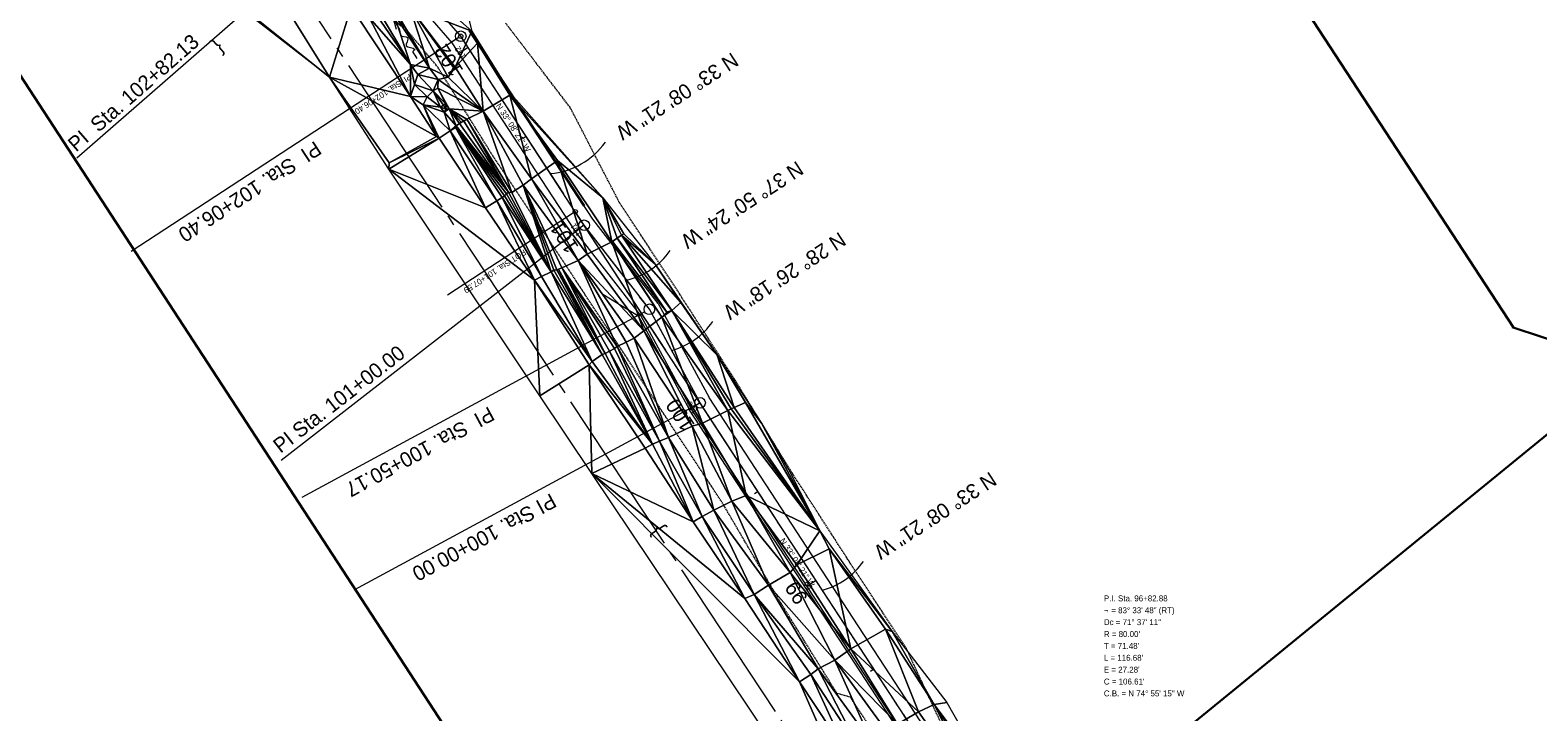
# Model space of a CAD drawing. Extents: x 2399984 to 2508823, y 556481 to 592637.
# Tile 11 of 158: x 2439796 to 2440507, y 560640 to 560961. Entities that reach past the tile are written whole.
import ezdxf
from ezdxf.enums import TextEntityAlignment as Align

# ---------------------------------------------------------------- set-up
doc = ezdxf.new("R2010")
doc.units = 0
doc.header["$MEASUREMENT"] = 0
for name, pattern in [('cl20', [100, 5, -5, 80, -5, 5]), ('cl50', [100, 7.5, -7.5, 70, -7.5, 7.5]), ('constlimit', [0.85, 0.65, -0.1, -0.1]), ('fencepr', [1, 0.925, 0.075])]:
    doc.linetypes.add(name, pattern=pattern)
for name, color, linetype, lineweight in [('DR_X_Flow_Arrow', 151, 'Continuous', 0), ('DT_X_Triangles', 91, 'Continuous', 0), ('DV_X_Text', 7, 'Continuous', 0), ('GE_P_CL_20', 7, 'cl20', 13), ('GE_P_CL_50', 7, 'cl50', 13), ('PV_P_Bikeway', 193, 'Continuous', 13), ('RD_P_Fence', 230, 'fencepr', 13), ('RW_P_Const_Limits', 120, 'constlimit', 0), ('RW_X_CL_20', 6, 'cl20', 0)]:
    doc.layers.add(name, color=color, linetype=linetype, lineweight=lineweight)
for name, color, linetype, lineweight, plot in [('GK_Visualization', 30, 'Continuous', 13, False), ('SC_Scratch1', 7, 'Continuous', 0, False), ('SC_Scratch2', 7, 'Continuous', 0, False)]:
    doc.layers.add(name, color=color, linetype=linetype, lineweight=lineweight, plot=plot)
doc.styles.add('Slanted-Normal LS 0.50', font='font31.shx', dxfattribs={"height": 0.14})
doc.styles.add('Style-font30', font='font30.shx')
doc.styles.add('Style-font31', font='font31.shx')

# ---------------------------------------------------------------- blocks, each defined once
blk = doc.blocks.new('X_52')
at = {"layer": 'GK_Visualization', "color": 1, "linetype": 'Continuous', "lineweight": 0}
for p, q in [((-0.07, -0.07), (0.07, 0.07)), ((-0.07, 0.07), (0.07, -0.07))]:
    blk.add_line(p, q, dxfattribs=at)
blk = doc.blocks.new('X_88')
at = {"layer": 'GK_Visualization', "color": 1, "linetype": 'Continuous', "lineweight": 0}
for p, q in [((-0.07, -0.07), (0.07, 0.07)), ((-0.07, 0.07), (0.07, -0.07))]:
    blk.add_line(p, q, dxfattribs=at)
blk = doc.blocks.new('DFL-X_8')
at = {"layer": 'DR_X_Flow_Arrow', "color": 151, "linetype": 'Continuous', "lineweight": 0, "flags": 128}
blk.add_lwpolyline([(-0.08, -0.021), (0, 0), (-0.08, 0.021)], dxfattribs=at)
at = {"layer": 'DR_X_Flow_Arrow', "color": 151, "linetype": 'Continuous', "lineweight": 0}
blk.add_open_spline([(0, 0), (-0.028, 0), (-0.055, 0), (-0.083, 0), (-0.094, 0), (-0.105, 0.005), (-0.116, 0.008), (-0.123, 0.01), (-0.13, 0.013), (-0.137, 0.015), (-0.155, 0.02), (-0.164, -0.02), (-0.179, -0.022), (-0.197, -0.024), (-0.213, 0.018), (-0.228, 0.02), (-0.244, 0.021), (-0.265, -0.028), (-0.284, -0.022), (-0.291, -0.019), (-0.287, 0.001), (-0.295, 0.001), (-0.313, 0), (-0.332, 0), (-0.35, 0)], degree=3, knots=[0, 0, 0, 0, 0.203531, 0.203531, 0.203531, 0.286234, 0.286234, 0.286234, 0.340272, 0.340272, 0.340272, 0.477755, 0.477755, 0.477755, 0.633727, 0.633727, 0.633727, 0.804111, 0.804111, 0.804111, 0.865463, 0.865463, 0.865463, 1, 1, 1, 1], dxfattribs=at)
blk = doc.blocks.new('X_149')
at = {"layer": 'GK_Visualization', "color": 1, "linetype": 'Continuous', "lineweight": 0}
for p, q in [((-0.07, -0.07), (0.07, 0.07)), ((-0.07, 0.07), (0.07, -0.07))]:
    blk.add_line(p, q, dxfattribs=at)
blk = doc.blocks.new('X_150')
at = {"layer": 'GK_Visualization', "color": 1, "linetype": 'Continuous', "lineweight": 0}
for p, q in [((-0.07, -0.07), (0.07, 0.07)), ((-0.07, 0.07), (0.07, -0.07))]:
    blk.add_line(p, q, dxfattribs=at)
blk = doc.blocks.new('X_151')
at = {"layer": 'GK_Visualization', "color": 1, "linetype": 'Continuous', "lineweight": 0}
for p, q in [((-0.07, -0.07), (0.07, 0.07)), ((-0.07, 0.07), (0.07, -0.07))]:
    blk.add_line(p, q, dxfattribs=at)

msp = doc.modelspace()

# ---------------------------------------------------------------- linework, layer by layer
at = {"layer": 'GE_P_CL_20'}
for p, q in [((2439998.77, 560958.61), (2439948.97, 561015.66)), ((2440052.79, 560875.88), (2439998.77, 560958.61)), ((2440256.67, 560563.59), (2440052.79, 560875.88))]:
    msp.add_line(p, q, dxfattribs=at)
at = {"layer": 'GE_P_CL_20', "linetype": 'Continuous'}
for p, q in [((2439997.94, 560958.06), (2439939.13, 560919.67)), ((2440002.27, 560953.25), (2440000.6, 560952.16)), ((2440029.61, 560911.38), (2440027.93, 560910.29)), ((2440051.95, 560875.33), (2439992.46, 560836.49)), ((2440056.94, 560869.52), (2440055.27, 560868.42)), ((2440084.27, 560827.65), (2440082.6, 560826.56)), ((2440111.61, 560785.78), (2440109.93, 560784.69)), ((2440138.94, 560743.92), (2440137.27, 560742.82)), ((2440166.28, 560702.05), (2440164.6, 560700.95)), ((2440193.61, 560660.18), (2440191.93, 560659.09))]:
    msp.add_line(p, q, dxfattribs=at)
for centre in [(2439998.77, 560958.61), (2440052.79, 560875.88)]:
    msp.add_circle(centre, 1, dxfattribs=at)
at = {"layer": 'GE_P_CL_50'}
for p, q in [((2439998.77, 560958.61), (2439948.97, 561015.66)), ((2440052.79, 560875.88), (2439998.77, 560958.61)), ((2440056.94, 560869.52), (2440052.79, 560875.88)), ((2440087.72, 560829.9), (2440056.94, 560869.52)), ((2440111.61, 560785.78), (2440087.72, 560829.9)), ((2440253.42, 560568.57), (2440111.61, 560785.78))]:
    msp.add_line(p, q, dxfattribs=at)
at = {"layer": 'GE_P_CL_50', "linetype": 'Continuous'}
for p, q in [((2439947.08, 561014.02), (2439817.73, 560901.08)), ((2439996.68, 560957.24), (2439843.29, 560857.1)), ((2440002.27, 560953.25), (2439998.09, 560950.52)), ((2440054.97, 560867.98), (2439914.09, 560758.55)), ((2440056.94, 560869.52), (2440052.75, 560866.78)), ((2440085.52, 560828.71), (2439923.81, 560741.13)), ((2440109.41, 560784.59), (2439948.72, 560697.57)), ((2440111.61, 560785.78), (2440107.42, 560783.05)), ((2440166.28, 560702.05), (2440162.09, 560699.31))]:
    msp.add_line(p, q, dxfattribs=at)
for centre in [(2439998.77, 560958.61), (2440056.94, 560869.52), (2440087.72, 560829.9), (2440111.61, 560785.78)]:
    msp.add_circle(centre, 2.5, dxfattribs=at)
for centre, start in [((2440038.06, 560929.22), 274.76581), ((2440068.69, 560878.06), 283.6365), ((2440088.73, 560844.6), 285.57129), ((2440159.78, 560731.55), 285.57129)]:
    msp.add_arc(centre, 35.42, start, 324.65827, dxfattribs=at)
at = {"layer": 'GK_Visualization', "color": 1, "flags": 128}
for points in [[(2440256.67, 560563.59), (2440052.79, 560875.88), (2439998.77, 560958.61), (2439948.97, 561015.66), (2439921.63, 561057.53), (2439867.39, 561173.03), (2439128.77, 562304.38), (2439075.88, 562386.31), (2439021.22, 562470.05), (2439021.22, 562470.05)], [(2440111.61, 560785.78), (2440087.72, 560829.9), (2440056.94, 560869.52)]]:
    msp.add_lwpolyline(points, dxfattribs=at)
at = {"layer": 'PV_P_Bikeway'}
for p, q in [((2439994.78, 560955.59), (2439944.97, 561012.64)), ((2440061.02, 560872.42), (2440002.77, 560961.64)), ((2440052.87, 560866.61), (2439994.78, 560955.59)), ((2440083.52, 560827.16), (2440052.87, 560866.61)), ((2440091.92, 560832.64), (2440061.02, 560872.42)), ((2440091.92, 560832.64), (2440115.91, 560788.34)), ((2440083.52, 560827.16), (2440107.31, 560783.22)), ((2440257.61, 560571.3), (2440115.91, 560788.34)), ((2440249.23, 560565.83), (2440107.31, 560783.22))]:
    msp.add_line(p, q, dxfattribs=at)
at = {"layer": 'RD_P_Fence'}
for p, q in [((2440082.76, 560826.46), (2440065.72, 560836.93)), ((2440082.64, 560826.68), (2440106.43, 560782.75)), ((2440229.59, 560594.1), (2440106.45, 560782.71))]:
    msp.add_line(p, q, dxfattribs=at)
at = {"layer": 'RW_P_Const_Limits', "flags": 128}
for points in [[(2440149.78, 560691.28), (2440122.02, 560738.84), (2440042.22, 560859.88), (2440014.36, 560901.49), (2439988, 560943.99), (2439967.32, 560968.76)], [(2440128.1, 560796.55), (2440101.02, 560838.58), (2440073.52, 560880.34), (2440050.42, 560924.94), (2440019.94, 560964.79)], [(2440258.09, 560584.57), (2440258.8, 560583.7), (2440230.14, 560624.35), (2440208.81, 560670.1), (2440181.35, 560711.89), (2440154.27, 560753.92), (2440128.1, 560796.55), (2440128.1, 560796.55)], [(2440176.19, 560648.81), (2440149.78, 560691.28)], [(2440242.8, 560554.53), (2440182.55, 560646.99), (2440176.19, 560648.81)]]:
    msp.add_lwpolyline(points, dxfattribs=at)
at = {"layer": 'RW_X_CL_20'}
msp.add_line((2440362.14, 560314.92), (2439330.9, 561875.89), dxfattribs=at)
at = {"layer": 'SC_Scratch1', "color": 4, "lineweight": 30}
for p, q in [((2440495.11, 560821.32), (2439960.51, 561640.18)), ((2440280.16, 560190.66), (2439521.11, 561353.31)), ((2442019.54, 560318.57), (2440494.45, 560821.54))]:
    msp.add_line(p, q, dxfattribs=at)
at = {"layer": 'SC_Scratch1', "color": 3, "lineweight": 30}
msp.add_line((2440256.67, 560563.59), (2440631.35, 560869.01), dxfattribs=at)
at = {"layer": 'SC_Scratch2', "color": 4, "linetype": 'Continuous', "lineweight": 30}
msp.add_line((2440056.98, 560878.61), (2440002.96, 560961.34), dxfattribs=at)

# ---------------------------------------------------------------- block references
at = {"layer": 'DR_X_Flow_Arrow', "color": 151, "linetype": 'Continuous', "lineweight": 0, "xscale": 62.50000000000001, "yscale": 62.50000000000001, "zscale": 62.50000000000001, "rotation": 120.6988647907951}
msp.add_blockref('DFL-X_8', (2439966.83, 560966.97), dxfattribs=at)
at = {"layer": 'GK_Visualization', "color": 1, "linetype": 'Continuous', "lineweight": 0}
for name, p in [('X_88', (2439998.77, 560958.61)), ('X_52', (2440052.79, 560875.88)), ('X_150', (2440056.94, 560869.52)), ('X_151', (2440087.72, 560829.9)), ('X_149', (2440111.61, 560785.78))]:
    msp.add_blockref(name, p, dxfattribs=at)

# ---------------------------------------------------------------- texts
at = {"layer": 'DV_X_Text', "style": 'Slanted-Normal LS 0.50'}
for rotation, p in [(42.57037, (2439883.9, 560954.37)), (123.13908, (2440090.92, 560725.46))]:
    msp.add_text('}', height=7, rotation=rotation, dxfattribs=at).set_placement(p, align=Align.MIDDLE_CENTER)
at = {"layer": 'GE_P_CL_20', "linetype": 'Continuous', "style": 'Style-font31'}
for s, p in [('102', (2439999.76, 560951.61)), ('101', (2440054.31, 560868.06)), ('100', (2440109.02, 560784.26)), ('99', (2440163.72, 560700.47))]:
    msp.add_text(s, height=2.8, rotation=123.13908, dxfattribs=at).set_placement(p, align=Align.CENTER)
for s, p in [('PI  Sta. 102+06.40', (2439974.42, 560941.04)), ('POT Sta. 101+07.59', (2440028.43, 560858.3))]:
    msp.add_text(s, height=2.8, rotation=213.13908, dxfattribs=at).set_placement(p)
for p in [(2440024.72, 560916.3), (2440158.56, 560711.31)]:
    msp.add_text('N 33%%d 08\' 21" W', height=2.8, rotation=303.13908, dxfattribs=at).set_placement(p, align=Align.TOP_CENTER)
for s, p in [('P.I. Sta. 96+82.88', (2440302, 560695)), ('¬', (2440302, 560689.4)), ('= 83%%d 33\' 48" (RT)', (2440305.5, 560689.4)), ('Dc = 71%%d 37\' 11"', (2440302, 560683.8)), ("R = 80.00'", (2440302, 560678.2)), ("T = 71.48'", (2440302, 560672.6)), ("L = 116.68'", (2440302, 560667)), ("E = 27.28'", (2440302, 560661.4)), ("C = 106.61'", (2440302, 560655.8)), ('C.B. = N 74%%d 55\' 15" W', (2440302, 560650.2))]:
    msp.add_text(s, height=2.8, dxfattribs=at).set_placement(p, align=Align.TOP_LEFT)
at = {"layer": 'GE_P_CL_50', "linetype": 'Continuous', "style": 'Style-font31'}
for s, rotation, p in [('PI  Sta. 102+82.13', 41.12324, (2439817.38, 560903.78)), ('PI  Sta. 102+06.40', 213.13908, (2439930, 560909.53)), ('PI Sta. 101+00.00', 37.83986, (2439913.78, 560761.75)), ('PI  Sta. 100+50.17', 208.43829, (2440012.06, 560784.29)), ('PI Sta. 100+00.00', 208.43829, (2440041.27, 560743.36))]:
    msp.add_text(s, height=7, rotation=rotation, dxfattribs=at).set_placement(p)
for s, p in [('102', (2439995.99, 560949.15)), ('101', (2440050.37, 560865.86)), ('100', (2440105.13, 560781.98)), ('99', (2440159.89, 560698.11))]:
    msp.add_text(s, height=7, rotation=123.13908, dxfattribs=at).set_placement(p, align=Align.CENTER)
for s, p in [('N 33%%d 08\' 21" W', (2440102.79, 560927.34)), ('N 37%%d 50\' 24" W', (2440133.42, 560876.18)), ('N 28%%d 26\' 18" W', (2440153.45, 560842.72)), ('N 33%%d 08\' 21" W', (2440224.51, 560729.67))]:
    msp.add_text(s, height=7, rotation=213.13908, dxfattribs=at).set_placement(p, align=Align.TOP_CENTER)
at = {"layer": 'GK_Visualization', "color": 1, "style": 'Style-font30'}
for s, p in [('TEMPA31', (2439998.78, 560958.61)), ('TEMP31', (2440052.79, 560875.88)), ('TEMP10008', (2440056.94, 560869.52)), ('TEMP10007', (2440087.72, 560829.9)), ('TEMP10006', (2440111.61, 560785.78))]:
    msp.add_text(s, height=0.14, dxfattribs=at).set_placement(p, align=Align.RIGHT)

# ---------------------------------------------------------------- meshes
at = {"layer": 'DT_X_Triangles'}
mesh = msp.add_polyface(dxfattribs=at)
corners = [(2439875.94, 560986.79), (2439876.83, 560987.41), (2439936.88, 560939.31), (2439914.74, 560974.89), (2439947.12, 560972.26), (2439975.05, 560930.29), (2439987.39, 560911.32), (2439964.98, 560898.9), (2439964.8, 560896.03), (2439947.13, 560972.32), (2439948.81, 560977.77), (2439957.33, 560971.26), (2439955.56, 560967.51), (2439975.1, 560945.3), (2439956.08, 560980.7), (2439960.23, 560970.16), (2439962.73, 560982.99), (2439967, 560969.55), (2439963.78, 560983.78), (2439968.83, 560969.15), (2439988.63, 560910.59), (2439984.05, 560943.53), (2439968.75, 560985.06), (2439974.8, 560972.12), (2439983.9, 560978.94), (2440004.04, 560961.09), (2439995.36, 560943.91), (2439992.89, 560939.26), (2439976.88, 560935.94), (2439982.86, 560930.05), (2439981, 560926.33), (2439978.56, 560940.61), (2439985.82, 560932.88), (2439988.04, 560938.28), (2439989.25, 560925.19), (2439990.93, 560922.84), (2439988.01, 560934.18)]
mesh.append_faces([[corners[k] for k in face] for face in [(0, 1, 2), (1, 3, 2), (3, 4, 2), (2, 4, 5), (2, 5, 6), (2, 6, 7), (2, 7, 8), (4, 9, 5), (9, 10, 11), (9, 11, 12), (9, 12, 5), (12, 11, 13), (12, 13, 5), (14, 15, 11), (14, 16, 17), (14, 17, 15), (11, 15, 13), (15, 17, 13), (18, 19, 17), (7, 6, 20), (17, 19, 21), (17, 21, 13), (22, 23, 19), (19, 23, 21), (23, 24, 25), (23, 26, 27), (23, 27, 21), (5, 28, 29), (5, 29, 30), (5, 30, 6), (5, 13, 28), (13, 31, 28), (13, 21, 31), (28, 31, 32), (28, 32, 29), (31, 21, 33), (31, 33, 32), (30, 29, 34), (30, 34, 35), (30, 20, 6), (29, 32, 34), (32, 33, 36)]])
mesh = msp.add_polyface(dxfattribs=at)
corners = [(2439974.8, 560972.12), (2440004.04, 560961.09), (2439996.18, 560943.98), (2439995.36, 560943.91), (2439981, 560926.33), (2439990.93, 560922.84), (2439993.81, 560913.95), (2439988.63, 560910.59), (2439983.9, 560978.94), (2439999.66, 560978.56), (2439984.05, 560943.53), (2439992.89, 560939.26), (2439988.04, 560938.28), (2439985.82, 560932.88), (2439988.01, 560934.18), (2439991.63, 560926.85), (2439990.56, 560926.11), (2439989.25, 560925.19), (2440009.36, 560923.26), (2439993.37, 560924.47), (2439991.83, 560924.29), (2439996.67, 560916.31), (2440001.58, 560919.52), (2440000.21, 560918.61), (2439998.96, 560918.09), (2439998.17, 560917.41), (2439996.26, 560915.57), (2440006.61, 560955.28), (2440021.29, 560885.04), (2440022.8, 560884.94), (2440022.51, 560931.34), (2440021.98, 560930.84), (2440032.11, 560891.37), (2440044.31, 560900.09), (2440065.81, 560882.46)]
mesh.append_faces([[corners[k] for k in face] for face in [(0, 1, 2), (0, 2, 3), (4, 5, 6), (4, 6, 7), (8, 9, 1), (10, 11, 12), (13, 14, 15), (13, 15, 16), (13, 16, 17), (14, 12, 18), (14, 18, 19), (14, 19, 15), (12, 11, 18), (17, 16, 20), (17, 20, 5), (16, 15, 20), (5, 20, 19), (5, 19, 21), (5, 21, 6), (15, 19, 20), (11, 3, 2), (11, 2, 18), (19, 18, 22), (19, 22, 23), (19, 23, 24), (19, 24, 25), (19, 25, 21), (6, 21, 26), (2, 1, 27), (2, 27, 18), (26, 21, 28), (21, 25, 28), (25, 24, 23), (25, 23, 28), (23, 22, 28), (22, 18, 29), (1, 30, 31), (1, 31, 27), (27, 31, 18), (18, 31, 32), (31, 33, 32), (31, 30, 34)]])
mesh = msp.add_polyface(dxfattribs=at)
corners = [(2439964.8, 560896.03), (2439964.98, 560898.9), (2439988.63, 560910.59), (2440010.36, 560877.73), (2440033.57, 560843.6), (2439993.81, 560913.95), (2439996.26, 560915.57), (2440015.76, 560880.96), (2440021.29, 560885.04), (2440020.4, 560884.26), (2440019.34, 560883.43), (2440018.23, 560882.54), (2440001.58, 560919.52), (2440022.8, 560884.94), (2440009.36, 560923.26), (2440032.11, 560891.37), (2440028.19, 560888.42), (2440036.84, 560845.28), (2440041.33, 560847.49), (2440021.98, 560930.84), (2440065.81, 560882.46), (2440044.31, 560900.09), (2440054.07, 560852.83), (2440046.4, 560849.45), (2440044.08, 560848.56), (2440042.72, 560848.28), (2440058.42, 560855.93), (2440069.94, 560861.77), (2440090.51, 560851.11), (2440075.61, 560865.42), (2440074.55, 560864.79), (2440072.54, 560863.44), (2440070.36, 560861.86), (2440093.51, 560826.26), (2440095.86, 560828.49), (2440098.26, 560829.39), (2440102.51, 560833.12)]
mesh.append_faces([[corners[k] for k in face] for face in [(0, 1, 2), (0, 2, 3), (0, 3, 4), (2, 5, 3), (5, 6, 7), (5, 7, 3), (6, 8, 9), (6, 9, 10), (6, 10, 11), (6, 11, 7), (12, 13, 8), (14, 15, 16), (14, 16, 13), (3, 7, 4), (7, 11, 17), (7, 17, 4), (11, 10, 18), (11, 18, 17), (10, 9, 18), (9, 8, 18), (8, 13, 18), (19, 20, 21), (13, 16, 18), (16, 15, 22), (16, 22, 23), (16, 23, 24), (16, 24, 25), (16, 25, 18), (15, 21, 26), (15, 26, 22), (21, 20, 27), (21, 27, 26), (20, 28, 29), (20, 29, 30), (20, 30, 31), (20, 31, 27), (27, 32, 33), (27, 31, 32), (32, 31, 34), (31, 30, 35), (30, 29, 28), (30, 28, 36)]])
mesh = msp.add_polyface(dxfattribs=at)
corners = [(2439964.8, 560896.03), (2440033.57, 560843.6), (2440036.1, 560789.13), (2440036.84, 560845.28), (2440060.76, 560805.26), (2440059.3, 560803.67), (2440060.51, 560752.44), (2440041.33, 560847.49), (2440042.72, 560848.28), (2440065.45, 560808.51), (2440044.08, 560848.56), (2440046.4, 560849.45), (2440044.83, 560848.79), (2440066.79, 560809.12), (2440054.07, 560852.83), (2440072.45, 560812.38), (2440071.2, 560811.48), (2440068.83, 560810.15), (2440058.42, 560855.93), (2440085.02, 560819.68), (2440080.52, 560816.23), (2440076.74, 560814.4), (2440069.94, 560861.77), (2440089.2, 560766.36), (2440085.65, 560764.47), (2440108.35, 560729.66), (2440092.54, 560767.79), (2440093.51, 560826.26), (2440070.36, 560861.86), (2440095.86, 560828.49), (2440096.78, 560769.4), (2440072.54, 560863.44), (2440098.26, 560829.39), (2440074.55, 560864.79), (2440102.51, 560833.12), (2440107.93, 560774.77)]
mesh.append_faces([[corners[k] for k in face] for face in [(0, 1, 2), (1, 3, 4), (1, 4, 5), (1, 5, 2), (2, 5, 6), (3, 7, 4), (7, 8, 9), (7, 9, 4), (8, 10, 9), (10, 11, 12), (10, 12, 13), (10, 13, 9), (12, 11, 13), (11, 14, 15), (11, 15, 16), (11, 16, 17), (11, 17, 13), (14, 18, 19), (14, 19, 20), (14, 20, 21), (14, 21, 15), (18, 22, 19), (5, 4, 23), (5, 23, 24), (5, 24, 6), (6, 24, 25), (4, 9, 23), (9, 13, 23), (13, 17, 23), (17, 16, 26), (17, 26, 23), (22, 27, 19), (28, 29, 27), (16, 15, 26), (15, 21, 30), (15, 30, 26), (31, 32, 29), (33, 34, 32), (21, 20, 30), (20, 19, 35), (20, 35, 30), (24, 23, 25)]])
mesh = msp.add_polyface(dxfattribs=at)
corners = [(2440060.51, 560752.44), (2440108.35, 560729.66), (2440132.77, 560693.47), (2440158.43, 560654.24), (2440085.02, 560819.68), (2440093.51, 560826.26), (2440112.73, 560776.16), (2440107.93, 560774.77), (2440089.2, 560766.36), (2440092.54, 560767.79), (2440090.51, 560851.11), (2440119.6, 560808.32), (2440102.51, 560833.12), (2440096.78, 560769.4), (2440112.58, 560732.17), (2440095.86, 560828.49), (2440098.26, 560829.39), (2440124.66, 560782.23), (2440118.05, 560735.21), (2440127.72, 560783.65), (2440126.22, 560782.98), (2440126.57, 560739.38), (2440137.13, 560695.49), (2440133.33, 560742.17), (2440143.83, 560699.77), (2440132.96, 560786), (2440140.6, 560776.18), (2440168.03, 560725.46), (2440154.1, 560705.85), (2440157.17, 560709.43), (2440153.98, 560753.19), (2440182.73, 560669.88), (2440172.52, 560717), (2440202.15, 560677.97)]
mesh.append_faces([[corners[k] for k in face] for face in [(0, 1, 2), (0, 2, 3), (4, 5, 6), (4, 6, 7), (8, 9, 1), (10, 11, 12), (9, 13, 14), (9, 14, 1), (5, 15, 16), (5, 16, 17), (5, 17, 6), (13, 7, 18), (13, 18, 14), (16, 12, 11), (16, 11, 19), (16, 19, 20), (16, 20, 17), (7, 6, 21), (7, 21, 18), (1, 14, 2), (14, 18, 22), (14, 22, 2), (6, 17, 23), (6, 23, 21), (18, 21, 24), (18, 24, 22), (11, 25, 19), (11, 26, 25), (17, 27, 23), (17, 20, 27), (20, 19, 27), (21, 23, 28), (21, 28, 24), (19, 25, 27), (25, 26, 27), (23, 27, 29), (23, 29, 28), (26, 30, 27), (28, 29, 31), (29, 27, 32), (29, 32, 31), (27, 33, 32)]])
mesh = msp.add_polyface(dxfattribs=at)
corners = [(2440060.51, 560752.44), (2440158.43, 560654.24), (2440218.54, 560516.86), (2440132.77, 560693.47), (2440137.13, 560695.49), (2440143.83, 560699.77), (2440167.35, 560660.42), (2440163.81, 560657.73), (2440154.1, 560705.85), (2440175.2, 560664.51), (2440182.73, 560669.88), (2440181.3, 560619.82), (2440186.94, 560622.2), (2440192.69, 560625.36), (2440172.52, 560717), (2440202.15, 560677.97), (2440199.04, 560679.12), (2440204.66, 560634.36), (2440199.94, 560630.37), (2440213.3, 560571.69), (2440214.57, 560640.08), (2440217.7, 560574.12), (2440224.52, 560578.1), (2440223.63, 560577.06), (2440221.16, 560576.11), (2440222.02, 560643.64), (2440233.68, 560582.28), (2440226.18, 560578.71), (2440228.01, 560644.45), (2440247.78, 560592.88), (2440246.81, 560592.17), (2440249.05, 560607.42), (2440253.36, 560596.33), (2440248.73, 560593.09)]
mesh.append_faces([[corners[k] for k in face] for face in [(0, 1, 2), (3, 4, 1), (4, 5, 6), (4, 6, 7), (4, 7, 1), (5, 8, 9), (5, 9, 6), (8, 10, 9), (1, 7, 11), (1, 11, 2), (7, 6, 12), (7, 12, 11), (6, 9, 13), (6, 13, 12), (14, 15, 16), (14, 16, 10), (9, 10, 17), (9, 17, 18), (9, 18, 13), (11, 12, 19), (10, 16, 20), (10, 20, 17), (12, 13, 21), (13, 18, 22), (13, 22, 23), (13, 23, 24), (13, 24, 21), (16, 15, 25), (16, 25, 20), (18, 17, 26), (18, 26, 27), (18, 27, 22), (15, 28, 25), (17, 20, 29), (17, 29, 30), (17, 30, 26), (20, 25, 29), (25, 28, 31), (25, 31, 32), (25, 32, 33), (25, 33, 29), (30, 29, 33)]])

doc.saveas('drawing.dxf')
